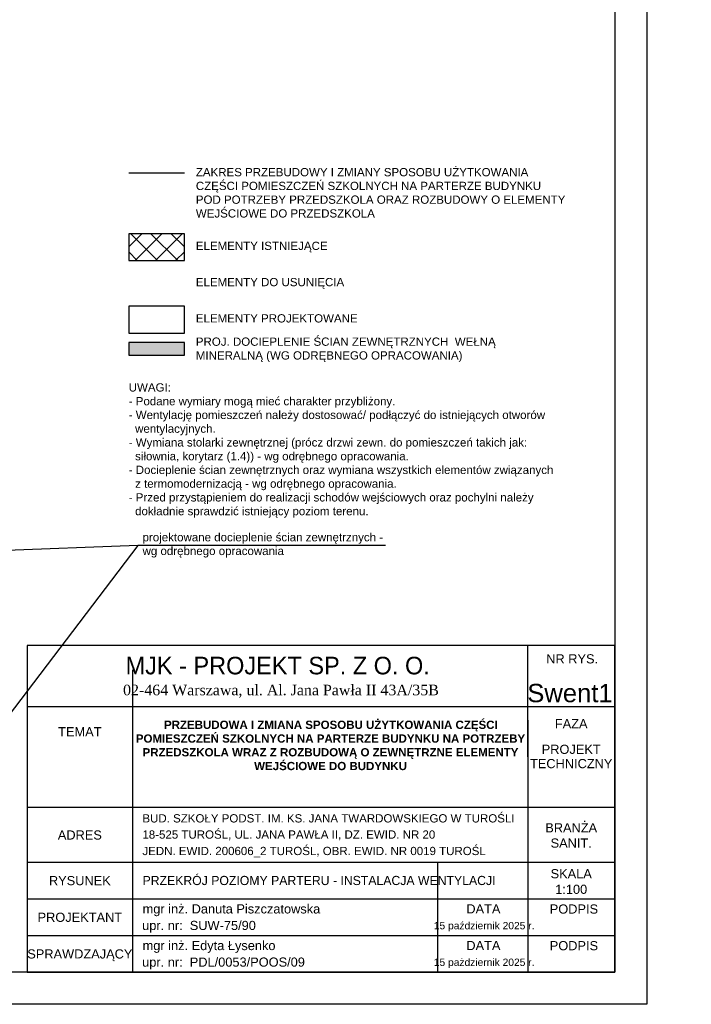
# Model space of a CAD drawing. Header units: millimetres. Extents: x 2263 to 12009, y 1338 to 5538.
# Tile 57 of 78: x 7093 to 8561, y 1338 to 3487. Entities that reach past the tile are written whole.
import ezdxf
from ezdxf.enums import TextEntityAlignment as Align

# ---------------------------------------------------------------- set-up
doc = ezdxf.new("R2010")
doc.units = ezdxf.units.MM
for name, color, linetype, lineweight in [('A_opisy', 81, 'Continuous', 13), ('A_przekrojowe główne', 50, 'Continuous', 50), ('A_widokowe', 160, 'Continuous', 18), ('A_ściany istniejące hatch', 82, 'Continuous', 9)]:
    doc.layers.add(name, color=color, linetype=linetype, lineweight=lineweight)
doc.layers.add('A_wełna mineralna', color=7, linetype='Continuous', lineweight=5, true_color=0x00d66b)
doc.layers.add('A_zakres opracowania', color=7, linetype='Continuous', lineweight=70, true_color=0xe00038)
doc.layers.add('Konstrukcja - Ściany zew', color=7, linetype='Continuous')
doc.styles.add('st1', font='arial.ttf')
doc.styles.get("Standard").update_dxf_attribs({"font": 'arial.ttf'})
doc.styles.add('STIL16', font='arial.ttf')
doc.styles.add('STIL32', font='times.ttf')
doc.styles.add('STIL32_F', font='framd.ttf')

msp = doc.modelspace()

# ---------------------------------------------------------------- hatches: boundary and pattern name
at = {"layer": 'A_wełna mineralna', "linetype": 'ByBlock', "lineweight": 25}
h = msp.add_hatch(color=0, dxfattribs=at)
h.dxf.hatch_style = 1
h.paths.add_polyline_path([(7453.0185, 2782.5252), (7331.3546, 2782.5252), (7331.3546, 2754.79398), (7453.0185, 2754.79398)])
at = {"layer": 'A_ściany istniejące hatch', "linetype": 'ByBlock', "lineweight": 25}
h = msp.add_hatch(dxfattribs=at)
h.set_pattern_fill('NET', color=0, scale=250, angle=45)
h.set_pattern_definition([(45, (30151.898, -262.453), (-22.097087, 22.097087), []), (135, (30151.898, -262.453), (-22.097087, -22.097087), [])])
h.paths.add_polyline_path([(7453.0185, 3020.01925), (7331.3546, 3020.01925), (7331.3546, 2961.45756), (7453.0185, 2961.45756)])

# ---------------------------------------------------------------- linework, layer by layer
at = {"layer": 'A_opisy', "color": 0, "linetype": 'ByBlock', "lineweight": 25}
for p, q in [((7351.47218, 2339.49987), (6945.27815, 2323.58756)), ((8203.16386, 1877.85272), (8203.16386, 2121.09737)), ((7339.54354, 2067.85272), (7339.54354, 1407.85272)), ((7109.54354, 1987.85272), (8393.16386, 1987.85272)), ((8203.16386, 1957.85272), (8203.16386, 1407.85272)), ((7109.54354, 1767.85272), (8393.16386, 1767.85272)), ((7109.54354, 1647.85272), (8393.16386, 1647.85272)), ((8005.66813, 1647.85272), (8005.66813, 1407.85272)), ((7109.54354, 1567.85272), (8393.16386, 1567.85272)), ((7109.54354, 1487.85272), (8393.16386, 1487.85272)), ((7109.54354, 1487.85272), (8393.16386, 1487.85272))]:
    msp.add_line(p, q, dxfattribs=at)
for points in [[(2263.16386, 5537.85272), (8463.16386, 5537.85272), (8463.16386, 1337.85272), (2263.16386, 1337.85272)], [(2463.16386, 5467.85272), (8393.16386, 5467.85272), (8393.16386, 1407.85272), (2463.16386, 1407.85272)], [(7109.54354, 1407.85272), (8393.16386, 1407.85272), (8393.16386, 2121.09737), (7109.54354, 2121.09737)]]:
    msp.add_lwpolyline(points, close=True, dxfattribs=at)
msp.add_lwpolyline([(7892.74449, 2339.49987), (7351.47218, 2339.49987), (6866.66409, 1703.38308)], dxfattribs=at)
at = {"layer": 'A_przekrojowe główne', "color": 0, "linetype": 'ByBlock', "lineweight": 25}
msp.add_lwpolyline([(7453.0185, 2861.68988), (7331.3546, 2861.68988), (7331.3546, 2803.1282), (7453.0185, 2803.1282)], close=True, dxfattribs=at)
at = {"layer": 'A_widokowe', "color": 0, "linetype": 'ByBlock', "lineweight": 25}
msp.add_lwpolyline([(7453.0185, 2782.5252), (7331.3546, 2782.5252), (7331.3546, 2754.79398), (7453.0185, 2754.79398)], close=True, dxfattribs=at)
at = {"layer": 'A_zakres opracowania', "color": 0, "linetype": 'ByBlock', "lineweight": 25, "ltscale": 0.1}
msp.add_line((7453.0185, 3152.15101), (7331.3546, 3152.15101), dxfattribs=at)
at = {"layer": 'Konstrukcja - Ściany zew', "color": 0, "linetype": 'ByBlock', "lineweight": 25}
msp.add_lwpolyline([(7453.0185, 3020.01925), (7331.3546, 3020.01925), (7331.3546, 2961.45756), (7453.0185, 2961.45756)], close=True, dxfattribs=at)

# ---------------------------------------------------------------- texts
at = {"layer": 'A_opisy', "color": 0, "linetype": 'ByBlock', "lineweight": 25}
for s, height, style, p in [('MJK - PROJEKT SP. Z O. O. ', 38.4, 'STIL32_F', (7663.98429, 2058.09713)), ('NR RYS.', 20, 'st1', (8300.25328, 2081.98636)), ('02-464 Warszawa, ul. Al. Jana Pawła II 43A/35B', 23.04, 'STIL32', (7663.98429, 2012.48081)), ('Swent1', 40, 'st1', (8295.45753, 1997.32407)), ('DATA', 20, 'st1', (8106.30568, 1536.16486)), ('PODPIS', 20, 'st1', (8304.09217, 1535.85657)), ('15 październik 2025 r.', 16, 'st1', (8107.92209, 1501.63575)), ('DATA', 20, 'st1', (8106.30568, 1456.16486)), ('PODPIS', 20, 'st1', (8304.09217, 1455.85657)), ('15 pażdziernik 2025 r.', 16, 'st1', (8107.92209, 1421.63575))]:
    msp.add_text(s, height=height, dxfattribs=dict(at, style=style)).set_placement(p, align=Align.CENTER)
at = {"layer": 'A_opisy', "color": 0, "linetype": 'ByBlock', "lineweight": 25, "style": 'st1'}
for s, p in [('FAZA', (8298.16386, 1950.37964)), ('TEMAT', (7224.54354, 1932.83344)), ('PROJEKT', (8298.16386, 1894.49794)), ('TECHNICZNY', (8298.16386, 1863.30866)), ('BRANŻA', (8298.16386, 1723.24593)), ('ADRES', (7224.54354, 1707.48551)), ('SANIT.', (8298.16386, 1689.79984)), ('RYSUNEK', (7224.54354, 1607.85272)), ('SKALA', (8298.16386, 1622.96159)), ('1:100', (8298.16386, 1588.93201)), ('PROJEKTANT', (7224.54354, 1527.85272)), ('SPRAWDZAJĄCY', (7224.54354, 1447.85272))]:
    msp.add_text(s, height=20, dxfattribs=at).set_placement(p, align=Align.MIDDLE_CENTER)
at = {"layer": 'A_opisy', "color": 0, "linetype": 'ByBlock', "lineweight": 25}
for s, height, style, p in [('BUD. SZKOŁY PODST. IM. KS. JANA TWARDOWSKIEGO W TUROŚLI', 18, 'STIL16', (7361.23504, 1734.80215)), ('18-525 TUROŚL, UL. JANA PAWŁA II, DZ. EWID. NR 20', 18, 'STIL16', (7361.23504, 1699.46835)), ('JEDN. EWID. 200606_2 TUROŚL, OBR. EWID. NR 0019 TUROŚL', 18, 'STIL16', (7361.23504, 1663.59047)), ('PRZEKRÓJ POZIOMY PARTERU - INSTALACJA WENTYLACJI', 20, 'STIL32_F', (7361.56115, 1598.14453)), ('mgr inż. Danuta Piszczatowska', 20, 'st1', (7361.68603, 1536.16111)), ('upr. nr:  SUW-75/90', 20, 'st1', (7360.71652, 1500.01376)), ('mgr inż. Edyta Łysenko', 20, 'st1', (7361.68603, 1456.16111)), ('upr. nr:  PDL/0053/POOS/09', 20, 'st1', (7360.71652, 1420.01376))]:
    msp.add_text(s, height=height, dxfattribs=dict(at, style=style)).set_placement(p)
at = {"layer": 'A_opisy', "color": 0, "linetype": 'ByBlock', "lineweight": 25, "char_height": 18, "attachment_point": 1}
for s, width, heights, insert in [('ZAKRES PRZEBUDOWY I ZMIANY SPOSOBU UŻYTKOWANIA CZĘŚCI POMIESZCZEŃ SZKOLNYCH NA PARTERZE BUDYNKU POD POTRZEBY PRZEDSZKOLA ORAZ ROZBUDOWY O ELEMENTY WEJŚCIOWE DO PRZEDSZKOLA', 806.7345465, [137.1692], (7478.0185, 3163.35401)), ('ELEMENTY ISTNIEJĄCE', 337.2544057, [50.49277], (7478.0185, 3002.549)), ('ELEMENTY DO USUNIĘCIA', 337.2544057, [50.49277], (7478.0185, 2923.38432)), ('ELEMENTY PROJEKTOWANE', 360.0591049, [50.49277], (7478.0185, 2844.21964)), ('PROJ. DOCIEPLENIE ŚCIAN ZEWNĘTRZNYCH  WEŁNĄ MINERALNĄ (WG ODRĘBNEGO OPRACOWANIA)', 664.5660839, [94.65436], (7478.0185, 2793.36627)), ('UWAGI: \\P- Podane wymiary mogą mieć charakter przybliżony. \\P- Wentylację pomieszczeń należy dostosować/ podłączyć do istniejących otworów \\P  wentylacyjnych. \\P- Wymiana stolarki zewnętrznej (prócz drzwi zewn. do pomieszczeń takich jak: \\P  siłownia, korytarz (1.4)) - wg odrębnego opracowania. \\P- Docieplenie ścian zewnętrznych oraz wymiana wszystkich elementów związanych \\P  z termomodernizacją - wg odrębnego opracowania.\\P- Przed przystąpieniem do realizacji schodów wejściowych oraz pochylni należy \\P  dokładnie sprawdzić istniejący poziom terenu.', 932.0282002, [311.44385], (7331.3546, 2693.49446)), ('projektowane docieplenie ścian zewnętrznych - \\Pwg odrębnego opracowania', 569.9666749, [74.5991], (7361.60709, 2366.52952))]:
    msp.add_mtext_dynamic_manual_height_columns(s, width=width, gutter_width=12.5, heights=heights, dxfattribs=dict(at, insert=insert))
at = {"layer": 'A_opisy', "color": 0, "linetype": 'ByBlock', "lineweight": 25, "insert": (7339.54354, 1957.014), "char_height": 17, "attachment_point": 1, "style": 'st1'}
msp.add_mtext_dynamic_manual_height_columns('\\pi68.93896;{\\fArial|b1|i0|c238|p34;\\H1.0588x;PRZEBUDOWA I ZMIANA SPOSOBU UŻYTKOWANIA CZĘŚCI \\P\\pi7.32164;POMIESZCZEŃ SZKOLNYCH NA PARTERZE BUDYNKU NA POTRZEBY \\P\\pi22.03073;PRZEDSZKOLA WRAZ Z ROZBUDOWĄ O ZEWNĘTRZNE ELEMENTY \\P\\pi265.90934;WEJŚCIOWE DO BUDYNKU}', width=863.620318, gutter_width=96.28505, heights=[189.16128], dxfattribs=at)

doc.saveas('drawing.dxf')
